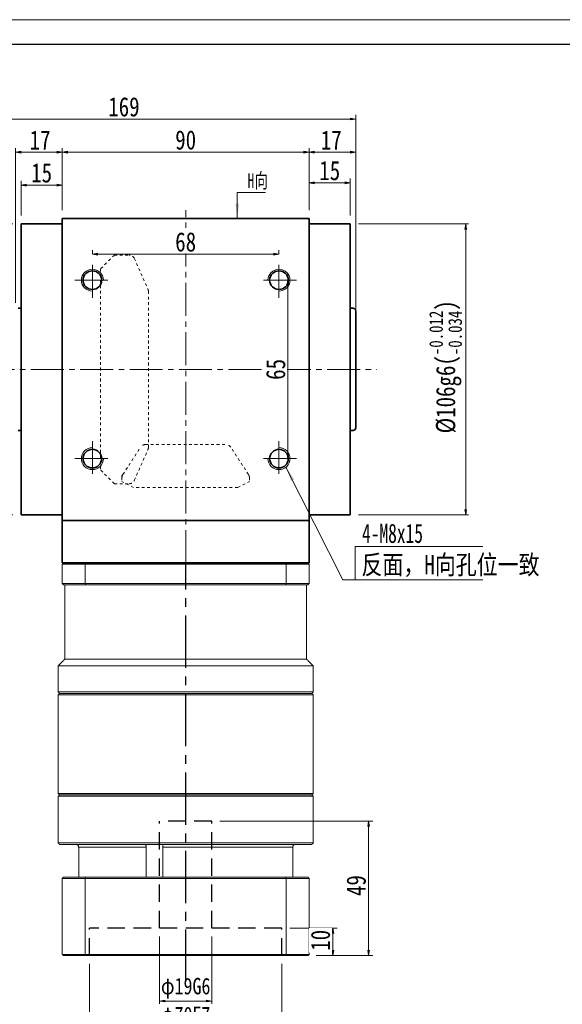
# Model space of a CAD drawing. Header units: millimetres. Extents: x -12 to 767, y -8 to 530.
# Tile 3 of 4: x 156 to 354, y 171 to 530. Entities that reach past the tile are written whole.
import ezdxf

# ---------------------------------------------------------------- set-up
doc = ezdxf.new("R2010")
doc.units = ezdxf.units.MM
for name, pattern in [('CENTER2', [28.575, 19.05, -3.175, 3.175, -3.175]), ('DASHED2', [9.525, 6.35, -3.175]), ('点画线', [18, 12, -2, 2, -2]), ('虚线', [2, 1, -1])]:
    doc.linetypes.add(name, pattern=pattern)
doc.layers.add('3中心线层', color=1, linetype='CENTER2')
doc.layers.add('4虚线层', color=6, linetype='DASHED2')
for name, color, linetype, lineweight in [('EB0', 7, 'Continuous', 35), ('中心线层', 1, '点画线', 18), ('图框_外框线', 7, 'Continuous', 18), ('尺寸线层', 3, 'Continuous', 18), ('粗实线层', 7, 'Continuous', 35), ('虚线层', 6, '虚线', 18)]:
    doc.layers.add(name, color=color, linetype=linetype, lineweight=lineweight)
doc.styles.add('宋体', font='SimSun.ttf', dxfattribs={"width": 0.8})
doc.styles.add('标准', font='txt', dxfattribs={"width": 0.667})
doc.dimstyles.new('A水平标注$0', dxfattribs={"dimtxt": 3.5, "dimasz": 2, "dimexe": 1.5, "dimexo": 3, "dimgap": 1.1, "dimtad": 1, "dimtoh": 1, "dimdec": 4, "dimdsep": 46, "dimtxsty": '宋体', "dimblk": 'OPEN', "dimcen": 3, "dimclrd": 3, "dimclre": 3, "dimclrt": 6, "dimadec": 0, "dimazin": 0, "dimtm": 1e-09, "dimtfac": 1, "dimtdec": 4, "dimtix": 1, "dimtmove": 0, "dimatfit": 3, "dimldrblk": 'OPEN', "dimfxl": 0, "dimlwd": 13, "dimlwe": 13, "dimarcsym": 0})
doc.dimstyles.new('D直径标注φ25', dxfattribs={"dimtxt": 3.5, "dimasz": 2, "dimexe": 1, "dimexo": 3, "dimtad": 1, "dimtoh": 1, "dimdec": 1, "dimdsep": 46, "dimtxsty": '宋体', "dimblk": 'OPEN', "dimcen": 3, "dimclrd": 3, "dimclre": 3, "dimclrt": 130, "dimadec": 0, "dimazin": 0, "dimtm": 1e-09, "dimtfac": 1, "dimtdec": 1, "dimtmove": 0, "dimatfit": 0, "dimldrblk": 'OPEN', "dimfxl": 0, "dimlwd": 13, "dimlwe": 13, "dimarcsym": 0})

# ---------------------------------------------------------------- blocks, each defined once
blk = doc.blocks.new('_Open')
at = {"color": 0, "linetype": 'ByBlock', "lineweight": -2}
for p, q in [((-1, 0.17), (0, 0)), ((-1, -0.17), (0, 0)), ((0, 0), (-1, 0))]:
    blk.add_line(p, q, dxfattribs=at)
blk = doc.blocks.new('*D8')
at = {"layer": 'Defpoints', "color": 0, "transparency": 16777216}
for p in [(276.75, 455.73), (276.75, 349.73), (318.8, 349.73)]:
    blk.add_point(p, dxfattribs=at)
at = {"layer": '尺寸线层', "color": 3, "lineweight": 13, "transparency": 16777216}
for p, q in [((279.75, 455.73), (319.8, 455.73)), ((318.8, 453.73), (318.8, 351.73)), ((279.75, 349.73), (319.8, 349.73))]:
    blk.add_line(p, q, dxfattribs=at)
at = {"layer": '尺寸线层', "color": 3, "lineweight": 13, "transparency": 16777216, "xscale": 2, "yscale": 2, "zscale": 2}
for p, rotation in [((318.8, 455.73), 90), ((318.8, 349.73), 270)]:
    blk.add_blockref('_Open', p, dxfattribs=dict(at, rotation=rotation))
at = {"layer": '尺寸线层', "color": 130, "transparency": 16777216, "insert": (311.47, 403.66), "char_height": 7, "attachment_point": 5, "rotation": 90, "style": '宋体'}
blk.add_mtext('\\A1;%%C106g6({\\H0.707107x;\\S-0.012^ -0.034;})', dxfattribs=at)
blk = doc.blocks.new('*D10')
at = {"layer": 'Defpoints', "color": 0, "transparency": 16777216}
for p in [(156.75, 455.73), (69.34, 349.73), (156.75, 349.73)]:
    blk.add_point(p, dxfattribs=at)
at = {"layer": '尺寸线层', "color": 3, "lineweight": 13, "transparency": 16777216}
for p, q in [((153.75, 455.73), (68.34, 455.73)), ((69.34, 453.73), (69.34, 351.73)), ((153.75, 349.73), (68.34, 349.73))]:
    blk.add_line(p, q, dxfattribs=at)
at = {"layer": '尺寸线层', "color": 3, "lineweight": 13, "transparency": 16777216, "xscale": 2, "yscale": 2, "zscale": 2}
for p, rotation in [((69.34, 455.73), 90), ((69.34, 349.73), 270)]:
    blk.add_blockref('_Open', p, dxfattribs=dict(at, rotation=rotation))
at = {"layer": '尺寸线层', "color": 130, "transparency": 16777216, "insert": (62.01, 402.73), "char_height": 7, "attachment_point": 5, "rotation": 90, "style": '宋体'}
blk.add_mtext('\\A1;%%C106g6({\\H0.707107x;\\S-0.012^ -0.034;})', dxfattribs=at)
blk = doc.blocks.new('*D11')
at = {"layer": 'Defpoints', "color": 0, "transparency": 16777216}
for p in [(261.75, 481.82), (171.75, 457.73), (261.75, 457.73)]:
    blk.add_point(p, dxfattribs=at)
at = {"layer": '尺寸线层', "color": 3, "lineweight": 13, "transparency": 16777216}
for p, q in [((171.75, 460.73), (171.75, 483.32)), ((173.75, 481.82), (259.75, 481.82)), ((261.75, 460.73), (261.75, 483.32))]:
    blk.add_line(p, q, dxfattribs=at)
at = {"layer": '尺寸线层', "color": 3, "lineweight": 13, "transparency": 16777216, "xscale": 2, "yscale": 2, "zscale": 2, "rotation": 180}
blk.add_blockref('_Open', (171.75, 481.82), dxfattribs=at)
at = {"layer": '尺寸线层', "color": 3, "lineweight": 13, "transparency": 16777216, "xscale": 2, "yscale": 2, "zscale": 2}
blk.add_blockref('_Open', (261.75, 481.82), dxfattribs=at)
at = {"layer": '尺寸线层', "color": 6, "transparency": 16777216, "insert": (216.75, 486.24), "char_height": 7, "attachment_point": 5, "style": '宋体', "bg_fill": 3, "box_fill_scale": 1.1, "bg_fill_color": 257, "bg_fill_transparency": 0}
blk.add_mtext('90', dxfattribs=at)
blk = doc.blocks.new('*D12')
at = {"layer": 'Defpoints', "color": 0, "transparency": 16777216}
for p in [(276.75, 470.69), (261.75, 457.73), (276.75, 455.73)]:
    blk.add_point(p, dxfattribs=at)
at = {"layer": '尺寸线层', "color": 3, "lineweight": 13, "transparency": 16777216}
for p, q in [((261.75, 460.73), (261.75, 472.19)), ((263.75, 470.69), (274.75, 470.69)), ((276.75, 458.73), (276.75, 472.19))]:
    blk.add_line(p, q, dxfattribs=at)
at = {"layer": '尺寸线层', "color": 3, "lineweight": 13, "transparency": 16777216, "xscale": 2, "yscale": 2, "zscale": 2, "rotation": 180}
blk.add_blockref('_Open', (261.75, 470.69), dxfattribs=at)
at = {"layer": '尺寸线层', "color": 3, "lineweight": 13, "transparency": 16777216, "xscale": 2, "yscale": 2, "zscale": 2}
blk.add_blockref('_Open', (276.75, 470.69), dxfattribs=at)
at = {"layer": '尺寸线层', "color": 6, "transparency": 16777216, "insert": (269.25, 475.09), "char_height": 7, "attachment_point": 5, "style": '宋体', "bg_fill": 3, "box_fill_scale": 1.1, "bg_fill_color": 257, "bg_fill_transparency": 0}
blk.add_mtext('15', dxfattribs=at)
blk = doc.blocks.new('*D13')
at = {"layer": 'Defpoints', "color": 0, "transparency": 16777216}
for p in [(156.75, 469.85), (156.75, 455.73), (171.75, 457.73)]:
    blk.add_point(p, dxfattribs=at)
at = {"layer": '尺寸线层', "color": 3, "lineweight": 13, "transparency": 16777216}
for p, q in [((156.75, 458.73), (156.75, 471.35)), ((169.75, 469.85), (158.75, 469.85)), ((171.75, 460.73), (171.75, 471.35))]:
    blk.add_line(p, q, dxfattribs=at)
at = {"layer": '尺寸线层', "color": 3, "lineweight": 13, "transparency": 16777216, "xscale": 2, "yscale": 2, "zscale": 2, "rotation": 180}
blk.add_blockref('_Open', (156.75, 469.85), dxfattribs=at)
at = {"layer": '尺寸线层', "color": 3, "lineweight": 13, "transparency": 16777216, "xscale": 2, "yscale": 2, "zscale": 2}
blk.add_blockref('_Open', (171.75, 469.85), dxfattribs=at)
at = {"layer": '尺寸线层', "color": 6, "transparency": 16777216, "insert": (164.25, 474.26), "char_height": 7, "attachment_point": 5, "style": '宋体', "bg_fill": 3, "box_fill_scale": 1.1, "bg_fill_color": 257, "bg_fill_transparency": 0}
blk.add_mtext('15', dxfattribs=at)
blk = doc.blocks.new('*D14')
at = {"layer": 'Defpoints', "color": 0, "transparency": 16777216}
for p in [(154.75, 481.82), (171.75, 457.73), (154.75, 423.98)]:
    blk.add_point(p, dxfattribs=at)
at = {"layer": '尺寸线层', "color": 3, "lineweight": 13, "transparency": 16777216}
for p, q in [((154.75, 426.98), (154.75, 483.32)), ((169.75, 481.82), (156.75, 481.82)), ((171.75, 460.73), (171.75, 483.32))]:
    blk.add_line(p, q, dxfattribs=at)
at = {"layer": '尺寸线层', "color": 3, "lineweight": 13, "transparency": 16777216, "xscale": 2, "yscale": 2, "zscale": 2, "rotation": 180}
blk.add_blockref('_Open', (154.75, 481.82), dxfattribs=at)
at = {"layer": '尺寸线层', "color": 3, "lineweight": 13, "transparency": 16777216, "xscale": 2, "yscale": 2, "zscale": 2}
blk.add_blockref('_Open', (171.75, 481.82), dxfattribs=at)
at = {"layer": '尺寸线层', "color": 6, "transparency": 16777216, "insert": (163.69, 486.22), "char_height": 7, "attachment_point": 5, "style": '宋体', "bg_fill": 3, "box_fill_scale": 1.1, "bg_fill_color": 257, "bg_fill_transparency": 0}
blk.add_mtext('17', dxfattribs=at)
blk = doc.blocks.new('*D15')
at = {"layer": 'Defpoints', "color": 0, "transparency": 16777216}
for p in [(109.75, 493.9), (109.75, 416.73), (278.75, 416.73)]:
    blk.add_point(p, dxfattribs=at)
at = {"layer": '尺寸线层', "color": 3, "lineweight": 13, "transparency": 16777216}
for p, q in [((109.75, 419.73), (109.75, 495.4)), ((278.75, 419.73), (278.75, 495.4)), ((276.75, 493.9), (111.75, 493.9))]:
    blk.add_line(p, q, dxfattribs=at)
at = {"layer": '尺寸线层', "color": 3, "lineweight": 13, "transparency": 16777216, "xscale": 2, "yscale": 2, "zscale": 2, "rotation": 180}
blk.add_blockref('_Open', (109.75, 493.9), dxfattribs=at)
at = {"layer": '尺寸线层', "color": 3, "lineweight": 13, "transparency": 16777216, "xscale": 2, "yscale": 2, "zscale": 2}
blk.add_blockref('_Open', (278.75, 493.9), dxfattribs=at)
at = {"layer": '尺寸线层', "color": 6, "transparency": 16777216, "insert": (194.25, 498.32), "char_height": 7, "attachment_point": 5, "style": '宋体', "bg_fill": 3, "box_fill_scale": 1.1, "bg_fill_color": 257, "bg_fill_transparency": 0}
blk.add_mtext('169', dxfattribs=at)
blk = doc.blocks.new('*X5')
at = {"layer": '尺寸线层', "linetype": 'Continuous'}
blk.add_hatch(color=0, dxfattribs=at).paths.add_polyline_path([(-1.02, -9.39), (-1.69, -3.99), (-0.34, -3.99)], flags=0)
at = {"layer": '尺寸线层', "color": 0, "linetype": 'Continuous'}
blk.add_line((-1.02, -9.39), (-1.02, 0), dxfattribs=at)
at = {"layer": '尺寸线层', "color": 0}
for p, q in [((-1.02, 0), (0, 0)), ((0, 0), (9.3, 0)), ((0, 0), (0, 0))]:
    blk.add_line(p, q, dxfattribs=at)
at = {"layer": '尺寸线层', "color": 0, "insert": (2.7, 1.08), "char_height": 5.4, "width": 13.1923, "attachment_point": 7, "line_spacing_factor": 1.15057, "style": '标准'}
blk.add_mtext('\\T1.1;H向', dxfattribs=at)
blk = doc.blocks.new('*D27')
at = {"layer": 'Defpoints', "color": 0, "transparency": 16777216}
for p in [(278.75, 481.82), (261.75, 457.73), (278.75, 423.98)]:
    blk.add_point(p, dxfattribs=at)
at = {"layer": '尺寸线层', "color": 3, "lineweight": 13, "transparency": 16777216}
for p, q in [((261.75, 460.73), (261.75, 483.32)), ((263.75, 481.82), (276.75, 481.82)), ((278.75, 426.98), (278.75, 483.32))]:
    blk.add_line(p, q, dxfattribs=at)
at = {"layer": '尺寸线层', "color": 3, "lineweight": 13, "transparency": 16777216, "xscale": 2, "yscale": 2, "zscale": 2, "rotation": 180}
blk.add_blockref('_Open', (261.75, 481.82), dxfattribs=at)
at = {"layer": '尺寸线层', "color": 3, "lineweight": 13, "transparency": 16777216, "xscale": 2, "yscale": 2, "zscale": 2}
blk.add_blockref('_Open', (278.75, 481.82), dxfattribs=at)
at = {"layer": '尺寸线层', "color": 6, "transparency": 16777216, "insert": (269.81, 486.22), "char_height": 7, "attachment_point": 5, "style": '宋体', "bg_fill": 3, "box_fill_scale": 1.1, "bg_fill_color": 257, "bg_fill_transparency": 0}
blk.add_mtext('17', dxfattribs=at)
blk = doc.blocks.new('*D30')
at = {"layer": 'Defpoints', "color": 0, "transparency": 16777216}
for p in [(250.75, 444.7), (182.75, 441.63), (250.75, 441.63)]:
    blk.add_point(p, dxfattribs=at)
at = {"layer": '尺寸线层', "color": 3, "lineweight": 13, "transparency": 16777216}
for p, q in [((182.75, 444.63), (182.75, 446.2)), ((184.75, 444.7), (248.75, 444.7)), ((250.75, 444.63), (250.75, 446.2))]:
    blk.add_line(p, q, dxfattribs=at)
at = {"layer": '尺寸线层', "color": 3, "lineweight": 13, "transparency": 16777216, "xscale": 2, "yscale": 2, "zscale": 2, "rotation": 180}
blk.add_blockref('_Open', (182.75, 444.7), dxfattribs=at)
at = {"layer": '尺寸线层', "color": 3, "lineweight": 13, "transparency": 16777216, "xscale": 2, "yscale": 2, "zscale": 2}
blk.add_blockref('_Open', (250.75, 444.7), dxfattribs=at)
at = {"layer": '尺寸线层', "color": 6, "transparency": 16777216, "insert": (216.75, 449.12), "char_height": 7, "attachment_point": 5, "style": '宋体', "bg_fill": 3, "box_fill_scale": 1.1, "bg_fill_color": 257, "bg_fill_transparency": 0}
blk.add_mtext('68', dxfattribs=at)
blk = doc.blocks.new('*D31')
at = {"layer": 'Defpoints', "color": 0, "transparency": 16777216}
for p in [(244.35, 435.23), (244.35, 370.23), (254, 370.23)]:
    blk.add_point(p, dxfattribs=at)
at = {"layer": '尺寸线层', "color": 3, "lineweight": 13, "transparency": 16777216}
for p, q in [((247.35, 435.23), (255.5, 435.23)), ((254, 433.23), (254, 372.23)), ((247.35, 370.23), (255.5, 370.23))]:
    blk.add_line(p, q, dxfattribs=at)
at = {"layer": '尺寸线层', "color": 3, "lineweight": 13, "transparency": 16777216, "xscale": 2, "yscale": 2, "zscale": 2}
for p, rotation in [((254, 435.23), 90), ((254, 370.23), 270)]:
    blk.add_blockref('_Open', p, dxfattribs=dict(at, rotation=rotation))
at = {"layer": '尺寸线层', "color": 6, "transparency": 16777216, "insert": (249.58, 402.73), "char_height": 7, "attachment_point": 5, "rotation": 90, "style": '宋体', "bg_fill": 3, "box_fill_scale": 1.1, "bg_fill_color": 257, "bg_fill_transparency": 0}
blk.add_mtext('65', dxfattribs=at)
blk = doc.blocks.new('*D38')
at = {"layer": 'Defpoints', "color": 0, "transparency": 16777216}
for p in [(181.75, 189.23), (251.75, 189.23), (181.75, 162.15)]:
    blk.add_point(p, dxfattribs=at)
at = {"layer": '尺寸线层', "color": 3, "lineweight": 13, "transparency": 16777216}
for p, q in [((181.75, 186.23), (181.75, 161.15)), ((251.75, 186.23), (251.75, 161.15)), ((249.75, 162.15), (183.75, 162.15))]:
    blk.add_line(p, q, dxfattribs=at)
at = {"layer": '尺寸线层', "color": 3, "lineweight": 13, "transparency": 16777216, "xscale": 2, "yscale": 2, "zscale": 2, "rotation": 180}
blk.add_blockref('_Open', (181.75, 162.15), dxfattribs=at)
at = {"layer": '尺寸线层', "color": 3, "lineweight": 13, "transparency": 16777216, "xscale": 2, "yscale": 2, "zscale": 2}
blk.add_blockref('_Open', (251.75, 162.15), dxfattribs=at)
at = {"layer": '尺寸线层', "color": 130, "transparency": 16777216, "insert": (216.75, 166.79), "char_height": 6, "attachment_point": 5, "style": '宋体'}
blk.add_mtext('φ70E7', dxfattribs=at)
blk = doc.blocks.new('*D39')
at = {"color": 3, "lineweight": 13, "transparency": 16777216}
for p, q in [((207.25, 196.23), (207.25, 171.66)), ((226.25, 196.23), (226.25, 171.66)), ((224.25, 172.66), (209.25, 172.66))]:
    blk.add_line(p, q, dxfattribs=at)
at = {"layer": 'Defpoints', "color": 0, "transparency": 16777216}
for p in [(207.25, 199.23), (226.25, 199.23), (207.25, 172.66)]:
    blk.add_point(p, dxfattribs=at)
at = {"color": 3, "lineweight": 13, "transparency": 16777216, "xscale": 2, "yscale": 2, "zscale": 2, "rotation": 180}
blk.add_blockref('_Open', (207.25, 172.66), dxfattribs=at)
at = {"color": 3, "lineweight": 13, "transparency": 16777216, "xscale": 2, "yscale": 2, "zscale": 2}
blk.add_blockref('_Open', (226.25, 172.66), dxfattribs=at)
at = {"color": 130, "transparency": 16777216, "insert": (216.75, 177.29), "char_height": 6, "attachment_point": 5, "style": '宋体'}
blk.add_mtext('φ19G6', dxfattribs=at)
blk = doc.blocks.new('*D40')
at = {"layer": 'Defpoints', "color": 0, "transparency": 16777216}
blk.add_point((251.75, 199.23), dxfattribs=at)
at = {"layer": '尺寸线层', "color": 3, "lineweight": 13, "transparency": 16777216}
for p, q in [((254.75, 199.23), (271.91, 199.23)), ((270.41, 197.23), (270.41, 191.23)), ((264.35, 189.23), (271.91, 189.23))]:
    blk.add_line(p, q, dxfattribs=at)
at = {"layer": '尺寸线层', "color": 3, "lineweight": 13, "transparency": 16777216, "xscale": 2, "yscale": 2, "zscale": 2}
for p, rotation in [((270.41, 199.23), 90), ((270.41, 189.23), 270)]:
    blk.add_blockref('_Open', p, dxfattribs=dict(at, rotation=rotation))
at = {"layer": '尺寸线层', "color": 6, "transparency": 16777216, "insert": (265.91, 194.79), "char_height": 7, "attachment_point": 5, "rotation": 90, "style": '宋体', "bg_fill": 3, "box_fill_scale": 1.1, "bg_fill_color": 256, "bg_fill_true_color": 13158600, "bg_fill_transparency": 0}
blk.add_mtext('10', dxfattribs=at)
at = {"layer": 'Defpoints', "color": 0, "transparency": 16777216}
for p in [(261.35, 189.23), (270.41, 189.23)]:
    blk.add_point(p, dxfattribs=at)
blk = doc.blocks.new('*D41')
at = {"layer": 'Defpoints', "color": 0, "transparency": 16777216}
for p in [(226.25, 238.23), (261.35, 189.23), (283.42, 189.23)]:
    blk.add_point(p, dxfattribs=at)
at = {"layer": '尺寸线层', "color": 3, "lineweight": 13, "transparency": 16777216}
for p, q in [((229.25, 238.23), (284.92, 238.23)), ((283.42, 236.23), (283.42, 191.23)), ((264.35, 189.23), (284.92, 189.23))]:
    blk.add_line(p, q, dxfattribs=at)
at = {"layer": '尺寸线层', "color": 3, "lineweight": 13, "transparency": 16777216, "xscale": 2, "yscale": 2, "zscale": 2}
for p, rotation in [((283.42, 238.23), 90), ((283.42, 189.23), 270)]:
    blk.add_blockref('_Open', p, dxfattribs=dict(at, rotation=rotation))
at = {"layer": '尺寸线层', "color": 6, "transparency": 16777216, "insert": (278.92, 214.71), "char_height": 7, "attachment_point": 5, "rotation": 90, "style": '宋体', "bg_fill": 3, "box_fill_scale": 1.1, "bg_fill_color": 256, "bg_fill_true_color": 13158600, "bg_fill_transparency": 0}
blk.add_mtext('49', dxfattribs=at)

msp = doc.modelspace()

# ---------------------------------------------------------------- hatches: boundary and pattern name
at = {"layer": '尺寸线层', "linetype": 'Continuous'}
msp.add_hatch(color=0, dxfattribs=at).paths.add_polyline_path([(253.30335, 367.14656), (256.33775, 362.62904), (255.13238, 362.02111)], flags=0)

# ---------------------------------------------------------------- linework, layer by layer
at = {"color": 7, "linetype": 'Continuous', "lineweight": 15}
for p, q in [((171.7501, 331.72567), (171.7501, 324.72567)), ((180.15775, 331.72567), (171.7501, 331.72567)), ((172.2501, 332.22567), (180.33582, 332.22567)), ((180.15775, 324.72567), (180.15775, 331.72567)), ((253.34245, 331.72567), (180.15775, 331.72567)), ((180.33582, 332.22567), (253.16438, 332.22567)), ((253.16438, 332.22567), (261.2501, 332.22567)), ((253.34245, 331.72567), (253.34245, 324.72567)), ((261.7501, 331.72567), (253.34245, 331.72567)), ((261.7501, 324.72567), (261.7501, 331.72567)), ((171.7501, 324.72567), (180.15775, 324.72567)), ((180.33582, 324.22567), (172.2501, 324.22567)), ((180.15775, 324.72567), (253.34245, 324.72567)), ((253.16438, 324.22567), (180.33582, 324.22567)), ((261.2501, 324.22567), (253.16438, 324.22567)), ((253.34245, 324.72567), (261.7501, 324.72567)), ((170.2501, 294.72567), (263.2501, 294.72567)), ((172.7501, 297.22567), (260.7501, 297.22567)), ((170.2501, 285.22567), (263.2501, 285.22567)), ((216.7501, 284.22567), (170.2501, 284.22567)), ((170.7501, 284.72567), (216.7501, 284.72567)), ((262.7501, 284.72567), (170.7501, 284.72567)), ((216.7501, 284.72567), (262.7501, 284.72567)), ((263.2501, 284.22567), (216.7501, 284.22567)), ((170.2501, 248.22567), (263.2501, 248.22567)), ((262.7501, 247.72567), (170.7501, 247.72567)), ((170.7501, 247.72567), (216.7501, 247.72567)), ((216.7501, 247.72567), (262.7501, 247.72567)), ((216.7501, 247.22567), (170.2501, 247.22567)), ((263.2501, 247.22567), (216.7501, 247.22567)), ((170.2501, 230.22567), (263.2501, 230.22567)), ((262.7501, 229.72567), (170.7501, 229.72567)), ((202.39025, 228.72567), (177.74933, 228.72567)), ((177.74933, 228.72567), (177.74933, 217.72567)), ((202.39025, 217.72567), (202.39025, 228.72567)), ((208.42167, 228.72567), (208.42167, 217.72567)), ((255.75087, 228.72567), (208.42167, 228.72567)), ((255.75087, 217.72567), (255.75087, 228.72567)), ((180.15775, 217.32567), (171.7501, 217.32567)), ((171.7501, 217.32567), (171.7501, 189.62567)), ((172.1501, 217.72567), (180.30013, 217.72567)), ((253.34245, 217.32567), (180.15775, 217.32567)), ((180.15775, 217.32567), (180.15775, 189.62567)), ((180.30013, 217.72567), (253.20007, 217.72567)), ((253.20007, 217.72567), (261.3501, 217.72567)), ((253.34245, 217.32567), (253.34245, 189.62567)), ((261.7501, 217.32567), (253.34245, 217.32567)), ((261.7501, 217.32567), (261.7501, 189.62567)), ((171.7501, 189.62567), (180.15775, 189.62567)), ((180.30013, 189.22567), (172.1501, 189.22567)), ((180.15775, 189.62567), (253.34245, 189.62567)), ((253.20007, 189.22567), (180.30013, 189.22567)), ((261.3501, 189.22567), (253.20007, 189.22567)), ((253.34245, 189.62567), (261.7501, 189.62567))]:
    msp.add_line(p, q, dxfattribs=at)
for points in [[(172.2501, 332.22567), (171.7501, 331.72567)], [(180.33582, 332.22567), (180.15775, 331.72567)], [(253.16438, 332.22567), (253.34245, 331.72567)], [(261.2501, 332.22567), (261.7501, 331.72567)], [(172.2501, 324.22567), (171.7501, 324.72567)], [(172.7501, 324.22567), (172.7501, 297.22567)], [(180.15775, 324.72567), (180.33582, 324.22567)], [(253.34245, 324.72567), (253.16438, 324.22567)], [(260.7501, 297.22567), (260.7501, 324.22567)], [(261.7501, 324.72567), (261.2501, 324.22567)], [(172.7501, 297.22567), (170.2501, 294.72567)], [(170.2501, 294.72567), (170.2501, 285.22567)], [(263.2501, 294.72567), (260.7501, 297.22567)], [(263.2501, 285.22567), (263.2501, 294.72567)], [(170.2501, 285.22567), (170.7501, 284.72567)], [(170.7501, 284.72567), (170.2501, 284.22567)], [(170.2501, 284.22567), (170.2501, 248.22567)], [(262.7501, 284.72567), (263.2501, 285.22567)], [(263.2501, 284.22567), (262.7501, 284.72567)], [(263.2501, 248.22567), (263.2501, 284.22567)], [(170.2501, 248.22567), (170.7501, 247.72567)], [(170.7501, 247.72567), (170.2501, 247.22567)], [(262.7501, 247.72567), (263.2501, 248.22567)], [(263.2501, 247.22567), (262.7501, 247.72567)], [(170.2501, 247.22567), (170.2501, 230.22567)], [(263.2501, 230.22567), (263.2501, 247.22567)], [(170.2501, 230.22567), (170.7501, 229.72567)], [(262.7501, 229.72567), (263.2501, 230.22567)], [(172.1501, 217.72567), (171.7501, 217.32567)], [(180.15775, 217.32567), (180.30013, 217.72567)], [(253.34245, 217.32567), (253.20007, 217.72567)], [(261.7501, 217.32567), (261.3501, 217.72567)], [(172.1501, 189.22567), (171.7501, 189.62567)], [(180.30013, 189.22567), (180.15775, 189.62567)], [(253.20007, 189.22567), (253.34245, 189.62567)], [(261.7501, 189.62567), (261.3501, 189.22567)]]:
    msp.add_open_spline(points, degree=1, dxfattribs=at)
for points, knots in [([(176.77387, 229.72567), (176.79077, 229.72539), (176.91608, 229.72332), (177.14831, 229.66999), (177.42897, 229.49474), (177.63787, 229.23132), (177.73743, 228.95748), (177.7463, 228.78466), (177.74933, 228.72567)], [0, 0, 0, 0, 0.05070556, 0.376081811, 0.704498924, 1.040598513, 1.377079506, 1.551483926, 1.551483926, 1.551483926, 1.551483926]), ([(202.39025, 228.72567), (202.38363, 228.83575), (202.37037, 229.05589), (202.27103, 229.35079), (202.13459, 229.57872), (201.99293, 229.70646), (201.91041, 229.72009), (201.87663, 229.72567)], [0, 0, 0, 0, 0.251379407, 0.502707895, 0.759337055, 1.021150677, 1.202572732, 1.202572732, 1.202572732, 1.202572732]), ([(208.45169, 229.60215), (208.45216, 229.59467), (208.45513, 229.54759), (208.44249, 229.3644), (208.42632, 229.0714), (208.42322, 228.84093), (208.42167, 228.72567)], [0, 0, 0, 0, 0.0513915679, 0.3237471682, 0.6004135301, 0.8771995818, 0.8771995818, 0.8771995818, 0.8771995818]), ([(255.75087, 228.72567), (255.7611, 228.83575), (255.78156, 229.05589), (255.94114, 229.35079), (256.18036, 229.57872), (256.45784, 229.70646), (256.64835, 229.72009), (256.72633, 229.72567)], [0, 0, 0, 0, 0.324175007, 0.648284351, 0.979229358, 1.316860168, 1.550819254, 1.550819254, 1.550819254, 1.550819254])]:
    msp.add_open_spline(points, degree=3, knots=knots, dxfattribs=at)
at = {"layer": '3中心线层'}
msp.add_line((216.74661, 179.71177), (216.74918, 332.22567), dxfattribs=at)
at = {"layer": '4虚线层'}
for p, q in [((207.24697, 199.22567), (207.24765, 238.22567)), ((226.24765, 238.22567), (207.24765, 238.22567)), ((226.24697, 199.22567), (226.24765, 238.22567)), ((181.74677, 189.22567), (181.74697, 199.22567)), ((251.74697, 199.22567), (181.74697, 199.22567)), ((251.74677, 189.22567), (251.74697, 199.22567))]:
    msp.add_line(p, q, dxfattribs=at)
at = {"layer": 'EB0'}
msp.add_line((261.7501, 332.22567), (171.7501, 332.22567), dxfattribs=at)
at = {"layer": '中心线层'}
for p, q in [((216.7501, 332.22567), (216.7501, 460.72567)), ((106.34038, 402.72567), (286.47641, 402.72567)), ((182.7501, 376.62567), (182.7501, 363.82567)), ((176.3501, 370.22567), (189.1501, 370.22567))]:
    msp.add_line(p, q, dxfattribs=at)
at = {"layer": '尺寸线层', "color": 0, "linetype": 'Continuous'}
msp.add_line((253.30335, 367.14656), (274.0001, 326.11004), dxfattribs=at)
at = {"layer": '尺寸线层', "color": 0}
for p, q in [((278.48025, 338.1894), (325.09106, 338.1894)), ((278.48025, 326.11004), (278.48025, 338.1894)), ((274.0001, 326.11004), (278.48025, 326.11004)), ((278.48025, 326.11004), (325.09106, 326.11004))]:
    msp.add_line(p, q, dxfattribs=at)
at = {"layer": '粗实线层'}
for p, q in [((171.7501, 455.72567), (156.7501, 455.72567)), ((156.7501, 349.72567), (156.7501, 455.72567)), ((171.7501, 457.72567), (261.7501, 457.72567)), ((171.7501, 347.72567), (171.7501, 457.72567)), ((261.7501, 347.72567), (261.7501, 457.72567)), ((261.7501, 455.72567), (276.7501, 455.72567)), ((276.7501, 349.72567), (276.7501, 455.72567)), ((156.7501, 424.97567), (155.7501, 424.97567)), ((156.7501, 380.47567), (155.7501, 380.47567)), ((276.7501, 380.47567), (277.7501, 380.47567)), ((156.7501, 349.72567), (171.7501, 349.72567)), ((171.7501, 349.72567), (156.7501, 349.72567)), ((261.7501, 349.72567), (276.7501, 349.72567)), ((171.7501, 347.72567), (261.7501, 347.72567)), ((171.7501, 332.22567), (171.7501, 347.72567)), ((261.7501, 332.22567), (261.7501, 347.72567))]:
    msp.add_line(p, q, dxfattribs=at)
msp.add_circle((182.7501, 370.22567), 3.4, dxfattribs=at)
msp.add_arc((277.7501, 381.47567), 1, 270.0000001, 0.0000001, dxfattribs=at)
at = {"layer": '粗实线层', "lineweight": 18}
msp.add_arc((182.7501, 370.22567), 4, 90, 360, dxfattribs=at)
at = {"layer": '虚线层'}
for p, q in [((190.7501, 444.36567), (185.7501, 439.36567)), ((190.7501, 444.36567), (196.18325, 444.36567)), ((198.01082, 443.17808), (202.98766, 431.98238)), ((185.7501, 439.36567), (185.7501, 366.08567)), ((203.1601, 431.19735), (203.1601, 374.25399)), ((193.85713, 364.4211), (200.38527, 374.48638)), ((198.01082, 362.27326), (202.98766, 373.46896)), ((202.02277, 375.33567), (231.52682, 375.33567)), ((239.64307, 364.4211), (233.11493, 374.48638)), ((190.7501, 361.08567), (185.7501, 366.08567)), ((193.5351, 363.92459), (193.85713, 364.4211)), ((193.5351, 363.92459), (193.5351, 363.39367)), ((193.5351, 363.39367), (193.5351, 361.83621)), ((239.9651, 363.39367), (239.9651, 361.83621)), ((190.7501, 361.08567), (196.18325, 361.08567)), ((197.75588, 359.72567), (193.5351, 361.83621)), ((235.74432, 359.72567), (197.75588, 359.72567)), ((235.74432, 359.72567), (239.9651, 361.83621))]:
    msp.add_line(p, q, dxfattribs=at)
for centre, start, end in [((196.18325, 442.36567), 23.9666667, 90), ((201.1601, 431.16997), 360, 23.9666667), ((202.02277, 373.33567), 90, 147.0333333), ((201.1601, 374.28137), 336.0333333, 0), ((231.47743, 373.33567), 32.9666667, 90), ((195.5351, 363.33279), 147.0333333, 180), ((196.18325, 363.08567), 270, 336.0333333), ((237.9651, 363.33279), 360, 32.9666667)]:
    msp.add_arc(centre, 2, start, end, dxfattribs=at)

# ---------------------------------------------------------------- texts
at = {"layer": '尺寸线层', "color": 0}
for s, style, width, p in [('4-M8x15', '标准', 0.667, (281.01559, 339.52003)), ('反面，H向孔位一致', '宋体', 0.8, (280.80978, 328.0849))]:
    msp.add_text(s, height=7, dxfattribs=dict(at, style=style, width=width)).set_placement(p)

# ---------------------------------------------------------------- dimensions: what is measured, and where the dimension line sits
dim = msp.add_linear_dim(base=(207.24697, 172.65733), p1=(226.24697, 199.22567), p2=(207.24697, 199.22592), angle=180, text='φ<>G6', dimstyle='D直径标注φ25', override={"dimtxt": 6, "dimgap": 1.5, "dimpost": '<>', "dimtvp": 0.1, "dimtfill": 0})
dim.commit()
dim.dimension.update_dxf_attribs({"geometry": '*D39', "text_midpoint": (216.74697, 172.65733), "dimtype": 160})
at = {"layer": '尺寸线层'}
for base, p1, p2, picture, middle in [((69.34376, 349.72567), (156.7501, 455.72567), (156.7501, 349.72567), '*D10', (69.34376, 402.72567)), ((318.79717, 349.72567), (276.7501, 455.72567), (276.7501, 349.72567), '*D8', (318.79717, 403.65523))]:
    dim = msp.add_linear_dim(base=base, p1=p1, p2=p2, angle=270, text='\\A1;%%C106g6({\\H0.707107x;\\S-0.012^ -0.034;})', dimstyle='D直径标注φ25', override={"dimtxt": 7, "dimgap": 1, "dimpost": 'φ<>', "dimtfill": 0}, dxfattribs=at)
    dim.commit()
    dim.dimension.update_dxf_attribs({"geometry": picture, "text_midpoint": middle, "dimtype": 160})
dim = msp.add_linear_dim(base=(181.74677, 162.15426), p1=(251.74677, 189.22567), p2=(181.74677, 189.22567), angle=180, text='φ<>E7', dimstyle='D直径标注φ25', override={"dimtxt": 6, "dimgap": 1.5, "dimtad": 1, "dimjust": 0, "dimdec": 1, "dimlfac": 1, "dimpost": '<>', "dimse1": 0, "dimse2": 0, "dimsd1": 0, "dimsd2": 0, "dimtofl": 1, "dimtvp": 0.1, "dimtfill": 0}, dxfattribs=at)
dim.commit()
dim.dimension.update_dxf_attribs({"geometry": '*D38', "text_midpoint": (216.74677, 166.78834)})

# ---------------------------------------------------------------- next in the draw order: dimensions: what is measured, and where the dimension line sits
dim = msp.add_linear_dim(base=(261.7501, 481.81694), p1=(171.7501, 457.72567), p2=(261.7501, 457.72567), dimstyle='A水平标注$0', override={"dimtxt": 7, "dimgap": 1, "dimdec": 1, "dimpost": '<>', "dimblk": 'Open', "dimtvp": 0.1, "dimtfill": 1, "dimtfillclr": 256}, dxfattribs=at)
dim.commit()
dim.dimension.update_dxf_attribs({"geometry": '*D11', "text_midpoint": (216.7501, 481.81694), "dimtype": 160})

# ---------------------------------------------------------------- next in the draw order: dimensions: what is measured, and where the dimension line sits
for base, p1, p2, picture, middle in [((156.7501, 469.85414), (171.7501, 457.72567), (156.7501, 455.72567), '*D13', (164.2501, 469.85414)), ((276.7501, 470.68568), (261.7501, 457.72567), (276.7501, 455.72567), '*D12', (269.2501, 470.68568))]:
    dim = msp.add_linear_dim(base=base, p1=p1, p2=p2, dimstyle='A水平标注$0', override={"dimtxt": 7, "dimgap": 1, "dimdec": 1, "dimpost": '<>', "dimblk": 'Open', "dimtvp": 0.1, "dimtfill": 1, "dimtfillclr": 256}, dxfattribs=at)
    dim.commit()
    dim.dimension.update_dxf_attribs({"geometry": picture, "text_midpoint": middle, "dimtype": 160})

# ---------------------------------------------------------------- next in the draw order: dimensions: what is measured, and where the dimension line sits
dim = msp.add_linear_dim(base=(154.7501, 481.81694), p1=(171.7501, 457.72567), p2=(154.7501, 423.97567), dimstyle='A水平标注$0', override={"dimtxt": 7, "dimgap": 1, "dimdec": 1, "dimpost": '<>', "dimblk": 'Open', "dimtvp": 0.1, "dimtfill": 1, "dimtfillclr": 256}, dxfattribs=at)
dim.commit()
dim.dimension.update_dxf_attribs({"geometry": '*D14', "text_midpoint": (163.69346, 481.81694), "dimtype": 160})

# ---------------------------------------------------------------- next in the draw order: dimensions: what is measured, and where the dimension line sits
dim = msp.add_linear_dim(base=(109.7501, 493.90171), p1=(278.7501, 416.72567), p2=(109.7501, 416.72567), dimstyle='A水平标注$0', override={"dimtxt": 7, "dimgap": 1, "dimdec": 1, "dimpost": '<>', "dimblk": 'Open', "dimtvp": 0.1, "dimtfill": 1, "dimtfillclr": 256}, dxfattribs=at)
dim.commit()
dim.dimension.update_dxf_attribs({"geometry": '*D15', "text_midpoint": (194.2501, 493.90171), "dimtype": 160})

# ---------------------------------------------------------------- next in the draw order: linework, layer by layer
at = {"layer": '中心线层'}
for p, q in [((182.7501, 428.82567), (182.7501, 441.62567)), ((176.3501, 435.22567), (189.1501, 435.22567)), ((257.1501, 435.22567), (244.3501, 435.22567))]:
    msp.add_line(p, q, dxfattribs=at)
at = {"layer": '粗实线层'}
for p, q in [((276.7501, 424.97567), (277.7501, 424.97567)), ((278.7501, 381.47567), (278.7501, 423.97567))]:
    msp.add_line(p, q, dxfattribs=at)
for centre in [(182.7501, 435.22567), (250.7501, 435.22567)]:
    msp.add_circle(centre, 3.4, dxfattribs=at)
at = {"layer": '粗实线层', "lineweight": 18}
for centre, start, end in [((182.7501, 435.22567), 0, 270), ((250.7501, 435.22567), 270, 180)]:
    msp.add_arc(centre, 4, start, end, dxfattribs=at)
at = {"layer": '粗实线层'}
msp.add_arc((277.7501, 423.97567), 1, 360, 90, dxfattribs=at)

# ---------------------------------------------------------------- next in the draw order: block references
at = {"layer": '尺寸线层'}
msp.add_blockref('*X5', (236.57723, 467.11487), dxfattribs=at)

# ---------------------------------------------------------------- next in the draw order: dimensions: what is measured, and where the dimension line sits
for base, p1, p2, picture, middle in [((278.7501, 481.81694), (261.7501, 457.72567), (278.7501, 423.97567), '*D27', (269.80674, 481.81694)), ((250.7501, 444.70116), (182.7501, 441.62567), (250.7501, 441.62567), '*D30', (216.7501, 444.70116))]:
    dim = msp.add_linear_dim(base=base, p1=p1, p2=p2, dimstyle='A水平标注$0', override={"dimtxt": 7, "dimgap": 1, "dimdec": 1, "dimpost": '<>', "dimblk": 'Open', "dimtvp": 0.1, "dimtfill": 1, "dimtfillclr": 256}, dxfattribs=at)
    dim.commit()
    dim.dimension.update_dxf_attribs({"geometry": picture, "text_midpoint": middle, "dimtype": 160})

# ---------------------------------------------------------------- next in the draw order: linework, layer by layer
at = {"layer": '中心线层'}
msp.add_line((250.7501, 428.82567), (250.7501, 441.62567), dxfattribs=at)

# ---------------------------------------------------------------- next in the draw order: dimensions: what is measured, and where the dimension line sits
at = {"layer": '尺寸线层'}
dim = msp.add_linear_dim(base=(253.99926, 370.22567), p1=(244.3501, 435.22567), p2=(244.3501, 370.22567), angle=90, dimstyle='A水平标注$0', override={"dimtxt": 7, "dimgap": 1, "dimdec": 1, "dimpost": '<>', "dimblk": 'Open', "dimtvp": 0.1, "dimtfill": 1, "dimtfillclr": 256}, dxfattribs=at)
dim.commit()
dim.dimension.update_dxf_attribs({"geometry": '*D31', "text_midpoint": (253.99926, 402.72567), "dimtype": 160})

# ---------------------------------------------------------------- next in the draw order: linework, layer by layer
at = {"layer": '中心线层'}
for p, q in [((250.7501, 376.62567), (250.7501, 363.82567)), ((257.1501, 370.22567), (244.3501, 370.22567))]:
    msp.add_line(p, q, dxfattribs=at)
at = {"layer": '图框_外框线', "color": 3}
msp.add_lwpolyline([(-11.59506, -8.1104), (749.49761, -8.1104), (749.49761, 530.09085), (-11.59506, 530.09085)], close=True, dxfattribs=at)
at = {"layer": '图框_外框线', "color": 3, "lineweight": 25}
msp.add_lwpolyline([(33.70808, 0.95023), (740.43698, 0.95023), (740.43698, 521.03022), (33.70808, 521.03022)], close=True, dxfattribs=at)
at = {"layer": '粗实线层'}
msp.add_circle((250.7501, 370.22567), 3.4, dxfattribs=at)
at = {"layer": '粗实线层', "lineweight": 18}
msp.add_arc((250.7501, 370.22567), 4, 180, 90, dxfattribs=at)

# ---------------------------------------------------------------- next in the draw order: dimensions: what is measured, and where the dimension line sits
at = {"layer": '尺寸线层'}
dim = msp.add_linear_dim(base=(270.40729, 189.22567), p1=(251.74697, 199.22567), p2=(261.3501, 189.22567), angle=90, dimstyle='A水平标注$0', override={"dimtxt": 7, "dimgap": 1, "dimblk": 'Open', "dimtfill": 1, "dimtfillclr": 256}, dxfattribs=at)
dim.commit()
dim.dimension.update_dxf_attribs({"geometry": '*D40', "text_midpoint": (270.40729, 194.78665), "dimtype": 160})

# ---------------------------------------------------------------- next in the draw order: dimensions: what is measured, and where the dimension line sits
dim = msp.add_linear_dim(base=(283.4242, 189.22567), p1=(226.24765, 238.22567), p2=(261.3501, 189.22567), angle=90, dimstyle='A水平标注$0', override={"dimtxt": 7, "dimgap": 1, "dimblk": 'Open', "dimtfill": 1, "dimtfillclr": 256}, dxfattribs=at)
dim.commit()
dim.dimension.update_dxf_attribs({"geometry": '*D41', "text_midpoint": (283.4242, 214.71049), "dimtype": 160})

doc.saveas('drawing.dxf')
